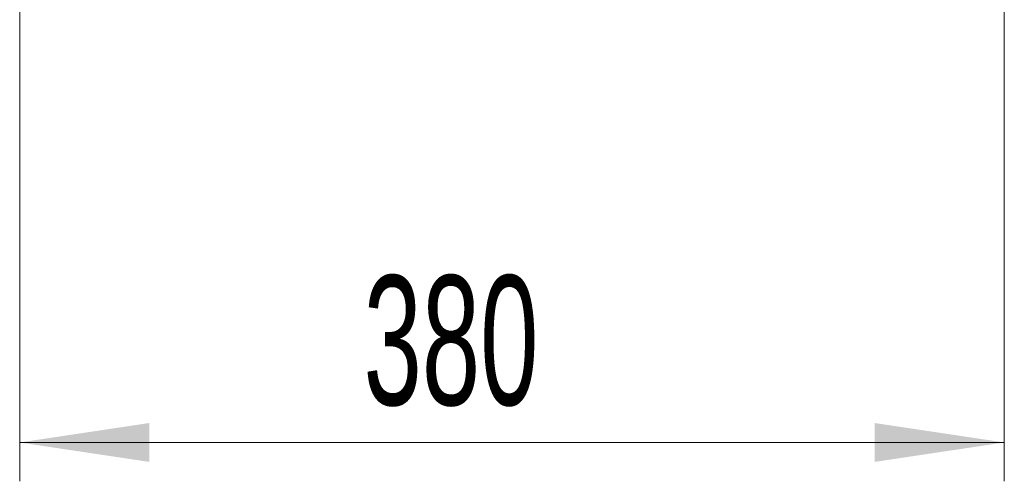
# Model space of a CAD drawing. Header units: millimetres. Extents: x 0 to 8410, y 0 to 5940.
# Tile 102 of 179: x 5057 to 5437, y 2368 to 2546. Entities that reach past the tile are written whole.
import ezdxf

# ---------------------------------------------------------------- set-up
doc = ezdxf.new("R2010")
doc.units = ezdxf.units.MM
doc.header["$LTSCALE"] = 10
doc.styles.add('SLDTEXTSTYLE0', font='TXT', dxfattribs={"width": 0.605})
doc.dimstyles.new('SLDDIMSTYLE0', dxfattribs={"dimtxt": 50, "dimasz": 50, "dimexe": 0, "dimexo": 0.0625, "dimgap": 12.5, "dimtad": 1, "dimtoh": 1, "dimdec": 1, "dimrnd": 1e-09, "dimzin": 12, "dimdsep": 46, "dimtxsty": 'SLDTEXTSTYLE0', "dimsah": 1, "dimcen": 0.09, "dimadec": 0, "dimazin": 0, "dimtfac": 1, "dimtofl": 0, "dimtmove": 0, "dimatfit": 3, "dimfxl": 0, "dimfrac": 2, "dimtolj": 1, "dimtzin": 12, "dimarcsym": 0})

# ---------------------------------------------------------------- blocks, each defined once
blk = doc.blocks.new('*D17')
at = {"color": 7, "linetype": 'Continuous', "lineweight": 0}
for p, q in [((5057.2, 3177.87), (5057.2, 2367.92)), ((5437.2, 2551.21), (5437.2, 2367.92)), ((5437.2, 2382.92), (5057.2, 2382.92))]:
    blk.add_line(p, q, dxfattribs=at)
for points in [[(5057.2, 2382.92), (5107.2, 2375.42), (5107.2, 2390.42)], [(5437.2, 2382.92), (5387.2, 2390.42), (5387.2, 2375.42)]]:
    blk.add_solid(points, dxfattribs=at)
at = {"color": 7, "linetype": 'Continuous', "lineweight": 0, "insert": (5189.92, 2447.38), "char_height": 50, "attachment_point": 1, "style": 'SLDTEXTSTYLE0'}
blk.add_mtext('380', dxfattribs=at)

msp = doc.modelspace()

# ---------------------------------------------------------------- dimensions: what is measured, and where the dimension line sits
at = {"color": 7, "linetype": 'Continuous', "lineweight": 0}
dim = msp.add_linear_dim(base=(5057.2, 2382.92), p1=(5437.2, 2551.21), p2=(5057.2, 3177.87), dimstyle='SLDDIMSTYLE0', dxfattribs=at)
dim.commit()
dim.dimension.update_dxf_attribs({"geometry": '*D17', "text_midpoint": (5247.2, 2382.92), "dimtype": 160})

doc.saveas('drawing.dxf')
